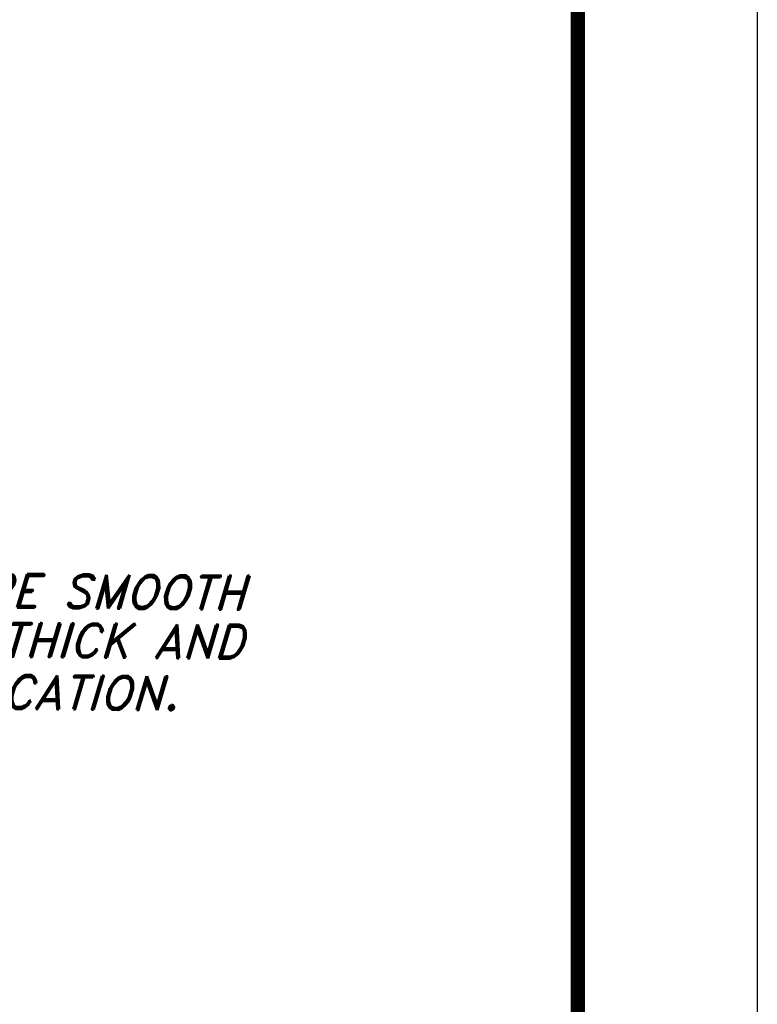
# Model space of a CAD drawing. Header units: feet. Extents: x 0.5 to 9, y 0.5 to 11.5.
# Tile 132 of 133: x 6.9 to 9, y 3.2 to 6. Entities that reach past the tile are written whole.
import ezdxf

# ---------------------------------------------------------------- set-up
doc = ezdxf.new("R2010")
doc.units = ezdxf.units.FT
doc.header["$LTSCALE"] = 200
doc.header["$MEASUREMENT"] = 0
doc.layers.get('DEFPOINTS').update_dxf_attribs({"linetype": 'CONTINUOUS'})
doc.layers.add('BORDER', color=7, linetype='CONTINUOUS')
doc.layers.add('DEMENTIONS', color=7, linetype='CONTINUOUS')
doc.styles.add('ROMAND', font='romand.shx', dxfattribs={"oblique": 16, "height": 20})

msp = doc.modelspace()

# ---------------------------------------------------------------- linework, layer by layer
at = {"layer": 'BORDER', "const_width": 0.04}
msp.add_lwpolyline([(1, 1), (1, 11), (8.5, 11), (8.5, 1)], close=True, dxfattribs=at)
at = {"layer": 'DEFPOINTS', "color": 3, "linetype": 'ByBlock', "ltscale": 0.01}
msp.add_lwpolyline([(0.5, 0.5), (0.5, 11.5), (9, 11.5), (9, 0.5)], close=True, dxfattribs=at)

# ---------------------------------------------------------------- texts
at = {"layer": 'DEMENTIONS', "linetype": 'Continuous', "style": 'ROMAND', "oblique": 16}
for s, p in [('CASEMENT PIPE SHALL BE SMOOTH', (5.34056, 4.36031)), ('BORE STEEL PIPE 3/8" THICK AND ', (5.34065, 4.22371)), ('MEET ASTM-A53 SPECIFICATION.', (5.32011, 4.07883))]:
    msp.add_text(s, height=0.09375, rotation=359.50787, dxfattribs=at).set_placement(p)

doc.saveas('drawing.dxf')
